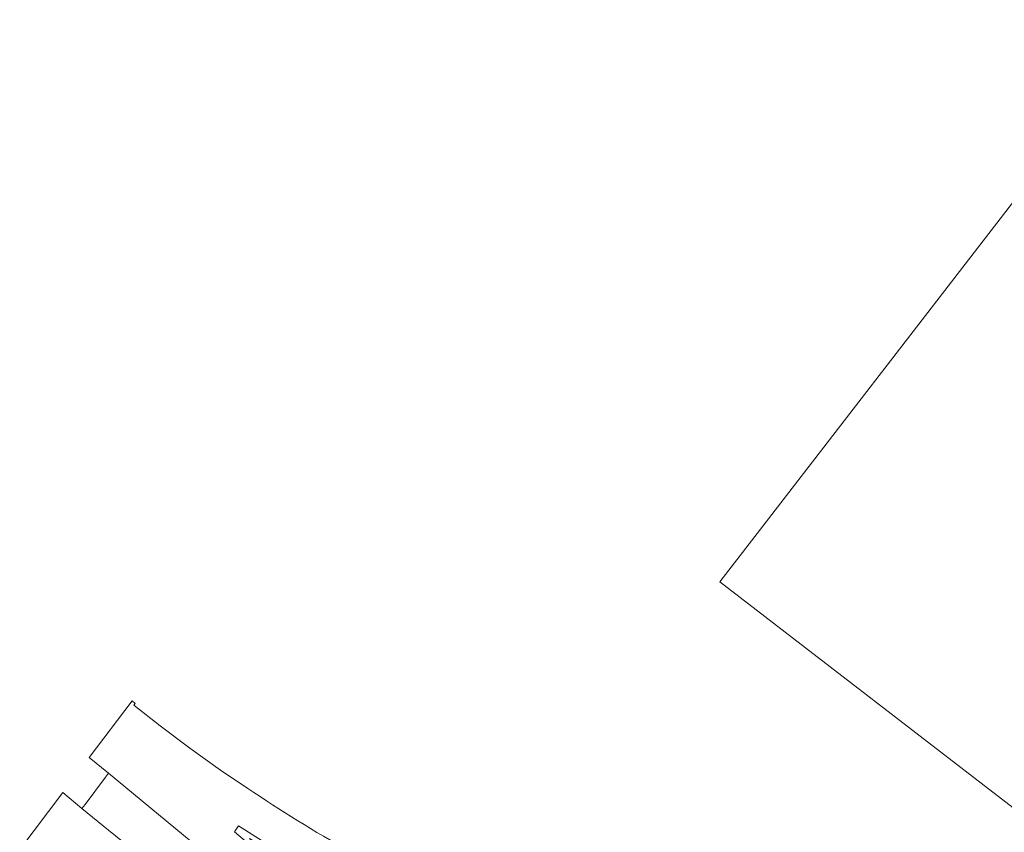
# Model space of a CAD drawing. Header units: metres. Extents: x 93008 to 98406, y 448779 to 454332.
# Tile 116 of 136: x 95340 to 95545, y 452241 to 452411. Entities that reach past the tile are written whole.
import ezdxf

# ---------------------------------------------------------------- set-up
doc = ezdxf.new("R2010")
doc.units = ezdxf.units.M
doc.header["$MEASUREMENT"] = 0
doc.layers.add('B-RO-OG-TERREIN_CULTUURSCHEIDING-V', color=7, linetype='Continuous', lineweight=18, true_color=0x28c846)
doc.layers.add('B-RO-VH-VERHARDING_ASFALT-PRIM-V', color=11, linetype='Continuous', lineweight=18)
doc.layers.add('X-XX-AL-REFERENTIE_IMAGE-G', color=7, linetype='Continuous', lineweight=18)
picture_1 = doc.add_image_def('image1.jpg', size_in_pixel=(3507, 4960))

msp = doc.modelspace()

# ---------------------------------------------------------------- linework, layer by layer
at = {"layer": 'B-RO-OG-TERREIN_CULTUURSCHEIDING-V'}
msp.add_lwpolyline([(95377.589, 452237.764), (95358.338, 452253.628), (95357.713, 452252.827), (95353.434, 452247.104), (95352.768, 452246.311), (95365.363, 452236.028), (95490.098, 452136.035), (95498.735, 452128.942), (95500.078, 452128.374), (95501.325, 452130.6), (95503.284, 452132.293), (95501.225, 452134.384), (95471.841, 452158.72)], close=True, dxfattribs=at)
msp.add_lwpolyline([(95398.885, 452234.096), (95385.449, 452242.685), (95384.559, 452241.435), (95404.128, 452224.849), (95404.42, 452225.149), (95488.922, 452154.483), (95504.178, 452141.981), (95504.815, 452142.752), (95489.563, 452155.25), (95405.062, 452225.917), (95404.774, 452225.612), (95387.754, 452240.038), (95398.346, 452233.253, 0.0384455), (95423.848, 452219.713, -0.0617591), (95459.425, 452199.724), (95479.434, 452183.787), (95527.525, 452144.435), (95528.193, 452145.18), (95480.057, 452184.569), (95460.018, 452200.529, 0.0617201), (95424.248, 452220.629, -0.0384795)], format="xyb", close=True, dxfattribs=at)
at = {"layer": 'B-RO-VH-VERHARDING_ASFALT-PRIM-V'}
msp.add_lwpolyline([(95377.589, 452237.764), (95358.338, 452253.628), (95354.299, 452256.913), (95363.258, 452268.721), (95363.863, 452268.227), (95363.564, 452267.849), (95369.101, 452263.522), (95375.273, 452258.855), (95381.677, 452254.289), (95387.346, 452250.481, 0.0196291), (95408.518, 452237.405, 0.0196459)], format="xyb", dxfattribs=at)
for points in [[(95365.363, 452236.028), (95352.768, 452246.311), (95348.748, 452249.605), (95339.783, 452237.748)], [(95398.885, 452234.096), (95385.449, 452242.685), (95384.559, 452241.435), (95404.128, 452224.849)]]:
    msp.add_lwpolyline(points, dxfattribs=at)

# ---------------------------------------------------------------- pictures from other files: only their frames are drawn
at = {"layer": 'X-XX-AL-REFERENTIE_IMAGE-G'}
image = msp.add_image(picture_1, insert=(95651.8, 452165.596), size_in_units=(148.17, 209.56), rotation=52.36719, dxfattribs=dict(at, fade=30))
image.dxf.flags = 7

doc.saveas('drawing.dxf')
